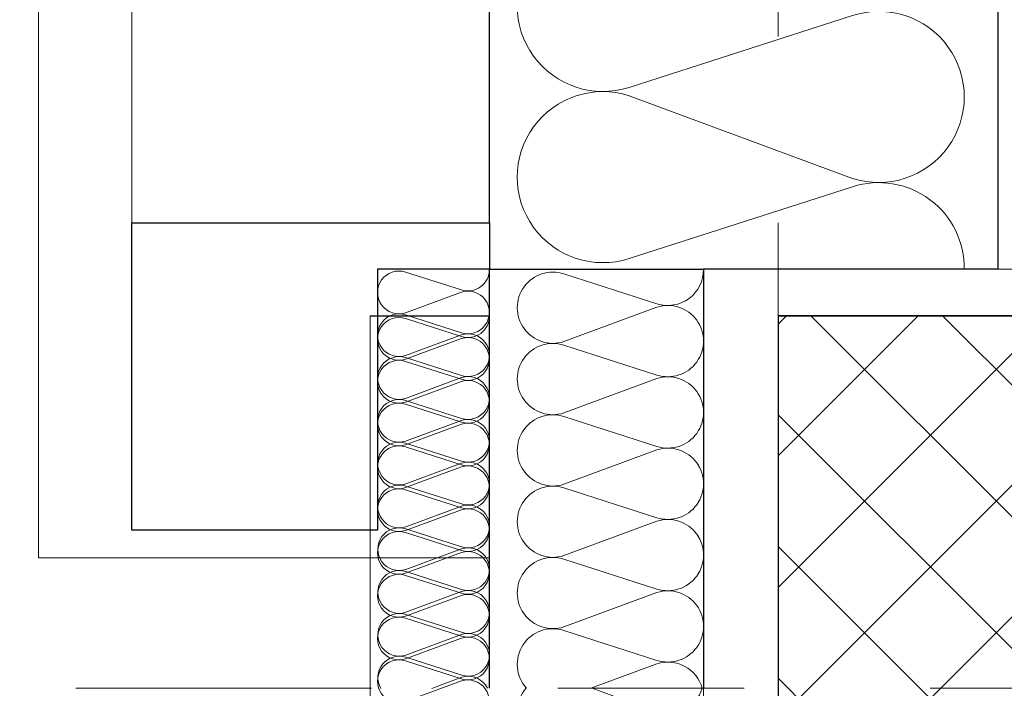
# Model space of a CAD drawing. Header units: metres. Extents: x -180 to 4, y -50 to 6.
# Tile 35 of 44: x -176.028 to -175.499, y -11.697 to -11.338. Entities that reach past the tile are written whole.
import ezdxf

# ---------------------------------------------------------------- set-up
doc = ezdxf.new("R2010")
doc.units = ezdxf.units.M
doc.header["$LTSCALE"] = 0.05
doc.header["$PDMODE"] = 1
doc.header["$PDSIZE"] = -2
doc.linetypes.add('Linienart-20', pattern=[2.116531, 1.058062, -1.058469])
doc.linetypes.add('Linienart-53', pattern=[5.291531, 3.175, -1.058062, 0.352704, -0.705764])
doc.layers.get('0').update_dxf_attribs({"lineweight": 25})
for name, color, linetype, lineweight, true_color in [('30 -33 Aussenwände- 3 Aussenstützen', 7, 'Continuous', 50, 0x0000dd), ('30 -33 Aussenwände- 7 Fassade_ Elemente', 7, 'Continuous', 9, 0x00aacc), ('30 -35 Decken- 1 Konstruktion-Träger- Stahlbeton', 7, 'Continuous', 13, 0x33aa00), ('70 -72 Beschriftung- 1 Beschriftung allgemein', 7, 'Continuous', 9, 0xff6633), ('70 -76 Bemaßung- 2 Allgemein', 7, 'Continuous', 5, 0x6666cc)]:
    doc.layers.add(name, color=color, linetype=linetype, lineweight=lineweight, true_color=true_color)
doc.layers.add('70 -71 Achsen- 1 Gebäudeachsen', color=7, linetype='Linienart-53', lineweight=18)
doc.layers.add('Keine', color=7, linetype='Continuous', lineweight=9)
doc.styles.add('Arial', font='arial.ttf')
doc.dimstyles.new('k+k 1_50', dxfattribs={"dimtxt": 0.160649, "dimasz": 0.05302, "dimexe": 0.05, "dimexo": 0.15, "dimgap": 0.01, "dimtad": 1, "dimdec": 3, "dimtxsty": 'Arial', "dimblk": 'VW_SLASH', "dimblk1": 'VW_SLASH', "dimblk2": 'VW_SLASH', "dimcen": 0, "dimdle": 0.05, "dimadec": 3, "dimazin": 0, "dimtfac": 0.75, "dimtdec": 3, "dimtix": 1, "dimtmove": 0, "dimatfit": 0, "dimldrblk": 'VW_SLASH-1', "dimfxl": 0.125, "dimfxlon": 1, "dimfrac": 2, "dimtolj": 1, "dimarcsym": 0})
doc.dimstyles.new('k+k_klein', dxfattribs={"dimtxt": 0.160649, "dimasz": 0.05302, "dimexe": 0.05, "dimexo": 0.15, "dimgap": 0.005, "dimtad": 1, "dimdec": 3, "dimtxsty": 'Arial', "dimblk": 'VW_SLASH-2', "dimblk1": 'VW_SLASH-2', "dimblk2": 'VW_SLASH-2', "dimcen": 0, "dimdle": 0.025, "dimadec": 3, "dimazin": 0, "dimtfac": 0.75, "dimtdec": 3, "dimtix": 1, "dimtmove": 0, "dimatfit": 0, "dimldrblk": 'VW_FILLEDARROW', "dimfxl": 0.1, "dimfxlon": 1, "dimfrac": 2, "dimtolj": 1, "dimarcsym": 0})

# ---------------------------------------------------------------- blocks, each defined once
blk = doc.blocks.new('Gruppe-594')
at = {"layer": '30 -33 Aussenwände- 7 Fassade_ Elemente', "lineweight": 9, "transparency": 33554687, "flags": 128}
for points in [[(0.2065, -4.10115, 1.372583), (0.2065, -4.01372), (0.0865, -4.05229, -1.372995), (0.0865, -3.96486)], [(0.2665, -4.15, 0.513088), (0.2065, -4.10565), (0.0865, -4.14421, -1.372995), (0.0865, -4.05679), (0.2065, -4.10115, 1.372583), (0.2065, -4.01372), (0.0865, -4.05229, -1.372995), (0.0865, -3.96486), (0.2065, -4.00922, 1.372583), (0.2065, -3.92179)]]:
    blk.add_lwpolyline(points, format="xyb", dxfattribs=at)
blk = doc.blocks.new('Gruppe-595')
at = {"layer": '30 -33 Aussenwände- 7 Fassade_ Elemente', "transparency": 33554687}
blk.add_blockref('Gruppe-594', (0, 0), dxfattribs=at)
blk = doc.blocks.new('Dämmung-16')
at = {"layer": '30 -33 Aussenwände- 7 Fassade_ Elemente', "color": 7, "transparency": 33554687}
blk.add_blockref('Gruppe-595', (0, 0), dxfattribs=at)
at = {"layer": '30 -33 Aussenwände- 7 Fassade_ Elemente', "color": 0, "flags": 1}
for tag in ['instanceID', 'prm0_value', 'prm1_value', 'prm2_value', 'prm3_value', 'prm4_value', 'prm5_value', 'prm6_value', 'IFC_UUID', 'prm0_name', 'prm0_type', 'prm1_name', 'prm1_type', 'prm2_name', 'prm2_type', 'prm3_name', 'prm3_type', 'prm4_name', 'prm4_type', 'prm5_name', 'prm5_type', 'prm6_name', 'prm6_type']:
    blk.add_attdef(tag, (-175.79827, -11.47204), '', height=0.00018, dxfattribs=at)
blk = doc.blocks.new('Gruppe-603')
at = {"layer": '30 -33 Aussenwände- 7 Fassade_ Elemente', "lineweight": 9, "transparency": 33554687, "flags": 128}
for points in [[(0.1015, -4.05304, 0.324435), (0.12286, -4.04606, 0.324435), (0.12286, -4.02359, 0.324435), (0.1015, -4.01661), (0.0515, -4.03268, -0.324488), (0.03014, -4.0257, -0.324488), (0.03014, -4.00323, -0.324488), (0.0515, -3.99625), (0.1015, -4.01474, 0.324435), (0.12286, -4.00776, 0.324435), (0.12286, -3.98529, 0.324435), (0.1015, -3.97831), (0.0515, -3.99438, -0.324488), (0.03014, -3.9874, -0.324488), (0.03014, -3.96493, -0.324488), (0.0515, -3.95795), (0.1015, -3.97643, 0.324435), (0.12286, -3.96945, 0.324435), (0.12286, -3.94699, 0.324435), (0.1015, -3.94001), (0.0515, -3.95608, -0.767984), (0.03146, -3.925)], [(0.12581, -3.925, -0.426772), (0.1015, -3.93813), (0.06598, -3.925)], [(0.1015, -4.12964, 1.372583), (0.1015, -4.09322), (0.0515, -4.10929, -1.372995), (0.0515, -4.07286), (0.1015, -4.09134, 1.372583), (0.1015, -4.05491), (0.0515, -4.07098, -1.372995), (0.0515, -4.03456), (0.1015, -4.05304, 1.372583), (0.1015, -4.01661), (0.0515, -4.03268, -1.372995), (0.0515, -3.99625), (0.1015, -4.01474, 1.372583), (0.1015, -3.97831), (0.0515, -3.99438, -1.372995), (0.0515, -3.95795)], [(0.1265, -4.15, 0.513088), (0.1015, -4.13152), (0.0515, -4.14759, -1.372995), (0.0515, -4.11116), (0.1015, -4.12964, 1.372583), (0.1015, -4.09322), (0.0515, -4.10929, -1.372995), (0.0515, -4.07286), (0.1015, -4.09134, 1.372583), (0.1015, -4.05491)]]:
    blk.add_lwpolyline(points, format="xyb", dxfattribs=at)
blk = doc.blocks.new('Gruppe-604')
at = {"layer": '30 -33 Aussenwände- 7 Fassade_ Elemente', "transparency": 33554687}
blk.add_blockref('Gruppe-603', (0, 0), dxfattribs=at)
blk = doc.blocks.new('Dämmung-19')
at = {"layer": '30 -33 Aussenwände- 7 Fassade_ Elemente', "color": 7, "transparency": 33554687}
blk.add_blockref('Gruppe-604', (0, 0), dxfattribs=at)
at = {"layer": '30 -33 Aussenwände- 7 Fassade_ Elemente', "color": 0, "flags": 1}
for tag in ['instanceID', 'prm0_value', 'prm1_value', 'prm2_value', 'prm3_value', 'prm4_value', 'prm5_value', 'prm6_value', 'IFC_UUID', 'prm0_name', 'prm0_type', 'prm1_name', 'prm1_type', 'prm2_name', 'prm2_type', 'prm3_name', 'prm3_type', 'prm4_name', 'prm4_type', 'prm5_name', 'prm5_type', 'prm6_name', 'prm6_type']:
    blk.add_attdef(tag, (-175.8042, -11.69704), '', height=0.00018, dxfattribs=at)
blk = doc.blocks.new('Gruppe-606')
at = {"layer": '30 -33 Aussenwände- 7 Fassade_ Elemente', "lineweight": 9, "transparency": 33554687, "flags": 128}
for points in [[(0.07161, -3.99989, 0.324435), (0.08443, -3.99572, 0.324435), (0.08444, -3.98223, 0.324435), (0.07163, -3.97804), (0.04162, -3.98766, -0.324488), (0.02881, -3.98346, -0.324488), (0.02882, -3.96998, -0.324488), (0.04164, -3.9658), (0.07163, -3.97691, 0.324435), (0.08445, -3.97273, 0.324435), (0.08446, -3.95925, 0.324435), (0.07165, -3.95506), (0.04164, -3.96467, -0.324488), (0.02883, -3.96048, -0.324488), (0.02884, -3.94699, -0.324488), (0.04166, -3.94282), (0.07165, -3.95393, 0.324435), (0.08447, -3.94975, 0.324435), (0.08448, -3.93627, 0.324435), (0.07167, -3.93207), (0.04166, -3.94169, -0.688254), (0.02823, -3.92496)], [(0.08554, -3.92501, -0.374705), (0.07167, -3.93095), (0.05557, -3.92498)], [(0.07151, -4.13778, 1.372583), (0.07153, -4.11593), (0.04152, -4.12554, -1.372995), (0.04154, -4.10369), (0.07153, -4.1148, 1.372583), (0.07154, -4.09294), (0.04154, -4.10256, -1.372995), (0.04155, -4.08071), (0.07154, -4.09182, 1.372583), (0.07156, -4.06996), (0.04155, -4.07958, -1.372995), (0.04157, -4.05773), (0.07156, -4.06884, 1.372583), (0.07158, -4.04698), (0.04157, -4.0566, -1.372995), (0.04159, -4.03474), (0.07158, -4.04586, 1.372583), (0.0716, -4.024), (0.04159, -4.03362, -1.372995), (0.04161, -4.01176), (0.0716, -4.02287, 1.372583), (0.07161, -4.00102), (0.04161, -4.01064, -1.372995), (0.04162, -3.98878), (0.07161, -3.99989, 1.372583), (0.07163, -3.97804), (0.04162, -3.98766, -1.372995), (0.04164, -3.9658), (0.07163, -3.97691, 1.372583), (0.07165, -3.95506), (0.04164, -3.96467, -1.372995), (0.04166, -3.94282)], [(0.0865, -4.15001, 0.513088), (0.07151, -4.13891), (0.0415, -4.14853, -1.372995), (0.04152, -4.12667), (0.07151, -4.13778, 1.372583), (0.07153, -4.11593), (0.04152, -4.12554, -1.372995), (0.04154, -4.10369), (0.07153, -4.1148, 1.372583), (0.07154, -4.09294)]]:
    blk.add_lwpolyline(points, format="xyb", dxfattribs=at)
blk = doc.blocks.new('Gruppe-607')
at = {"layer": '30 -33 Aussenwände- 7 Fassade_ Elemente', "transparency": 33554687}
blk.add_blockref('Gruppe-606', (0, 0), dxfattribs=at)
blk = doc.blocks.new('Dämmung-20')
at = {"layer": '30 -33 Aussenwände- 7 Fassade_ Elemente', "color": 7, "transparency": 33554687}
blk.add_blockref('Gruppe-607', (0, 0), dxfattribs=at)
at = {"layer": '30 -33 Aussenwände- 7 Fassade_ Elemente', "color": 0, "flags": 1}
for tag in ['instanceID', 'prm0_value', 'prm1_value', 'prm2_value', 'prm3_value', 'prm4_value', 'prm5_value', 'prm6_value', 'IFC_UUID', 'prm0_name', 'prm0_type', 'prm1_name', 'prm1_type', 'prm2_name', 'prm2_type', 'prm3_name', 'prm3_type', 'prm4_name', 'prm4_type', 'prm5_name', 'prm5_type', 'prm6_name', 'prm6_type']:
    blk.add_attdef(tag, (-175.84944, -11.69708), '', height=0.00018, dxfattribs=at)
blk = doc.blocks.new('Gruppe-608')
at = {"color": 255}
blk.add_wipeout([(-176.018, -11.69704), (-176.018, -8.69704), (-175.221, -8.69704), (-175.221, -11.69704)], dxfattribs=at).dxf.layer = '30 -33 Aussenwände- 7 Fassade_ Elemente'
blk.add_wipeout([(-175.776, -11.47204), (-175.428, -11.47204), (-175.428, -8.92204), (-175.776, -8.92204), (-175.776, -8.76704), (-176.018, -8.76704), (-176.018, -11.62704), (-175.776, -11.62704)], dxfattribs=at).dxf.layer = '30 -33 Aussenwände- 7 Fassade_ Elemente'
at = {"layer": '30 -33 Aussenwände- 7 Fassade_ Elemente', "flags": 128}
blk.add_lwpolyline([(-175.776, -11.47204), (-175.428, -11.47204), (-175.428, -8.92204), (-175.776, -8.92204), (-175.776, -8.76704), (-176.018, -8.76704), (-176.018, -11.62704), (-175.776, -11.62704)], close=True, dxfattribs=at)
at = {"color": 255}
blk.add_wipeout([(-175.968, -11.44704), (-175.968, -8.94704), (-175.776, -8.94704), (-175.776, -11.44704)], dxfattribs=at).dxf.layer = '30 -33 Aussenwände- 7 Fassade_ Elemente'
at = {"layer": '30 -33 Aussenwände- 7 Fassade_ Elemente', "flags": 128}
blk.add_lwpolyline([(-175.968, -11.44704), (-175.968, -8.94704), (-175.776, -8.94704), (-175.776, -11.44704)], close=True, dxfattribs=at)
at = {"color": 255, "lineweight": 25}
blk.add_wipeout([(-175.776, -11.69704), (-175.776, -8.69704), (-175.661, -8.69704), (-175.661, -8.92204), (-175.503, -8.92204), (-175.503, -11.47204), (-175.661, -11.47204), (-175.661, -11.69704)], dxfattribs=at).dxf.layer = '30 -33 Aussenwände- 7 Fassade_ Elemente'
at = {"layer": '30 -33 Aussenwände- 7 Fassade_ Elemente', "lineweight": 25}
blk.add_line((-175.776, -11.69704), (-175.776, -8.69704), dxfattribs=at)
at = {"layer": '30 -33 Aussenwände- 7 Fassade_ Elemente', "lineweight": 25, "flags": 128}
blk.add_lwpolyline([(-175.661, -8.69704), (-175.661, -8.92204), (-175.503, -8.92204), (-175.503, -11.47204), (-175.661, -11.47204), (-175.661, -11.69704)], dxfattribs=at)
at = {"layer": '30 -33 Aussenwände- 7 Fassade_ Elemente'}
blk.add_blockref('Dämmung-16', (-175.7875, -7.32204), dxfattribs=at)
at = {"color": 255, "lineweight": 25}
blk.add_wipeout([(-175.776, -11.69704), (-175.776, -11.47204), (-175.661, -11.47204), (-175.661, -11.69704)], dxfattribs=at).dxf.layer = '30 -33 Aussenwände- 7 Fassade_ Elemente'
at = {"layer": '30 -33 Aussenwände- 7 Fassade_ Elemente', "lineweight": 25, "flags": 128}
blk.add_lwpolyline([(-175.776, -11.69704), (-175.776, -11.47204), (-175.661, -11.47204), (-175.661, -11.69704)], dxfattribs=at)
at = {"layer": '30 -33 Aussenwände- 7 Fassade_ Elemente', "xscale": -1, "rotation": 180}
blk.add_blockref('Dämmung-19', (-175.7875, -15.62204), dxfattribs=at)
at = {"color": 255, "lineweight": 25}
blk.add_wipeout([(-175.776, -11.47204), (-175.836, -11.47204), (-175.836, -11.61204), (-175.968, -11.61204), (-175.968, -11.44704), (-175.776, -11.44704)], dxfattribs=at).dxf.layer = '30 -33 Aussenwände- 7 Fassade_ Elemente'
at = {"layer": '30 -33 Aussenwände- 7 Fassade_ Elemente', "lineweight": 25, "flags": 128}
blk.add_lwpolyline([(-175.776, -11.47204), (-175.836, -11.47204), (-175.836, -11.61204), (-175.968, -11.61204), (-175.968, -11.44704), (-175.776, -11.44704)], close=True, dxfattribs=at)
at = {"layer": '30 -33 Aussenwände- 7 Fassade_ Elemente', "xscale": -1, "rotation": 180}
blk.add_blockref('Dämmung-20', (-175.86252, -15.62204), dxfattribs=at)
blk = doc.blocks.new('Gruppe-683')
at = {"layer": '30 -33 Aussenwände- 7 Fassade_ Elemente', "lineweight": 9, "transparency": 33554687, "flags": 128}
for points in [[(0.1015, -3.99489, 0.324435), (0.12286, -3.98791, 0.324435), (0.12286, -3.96544, 0.324435), (0.1015, -3.95846), (0.0515, -3.97453, -0.324488), (0.03014, -3.96755, -0.324488), (0.03014, -3.94508, -0.324488), (0.0515, -3.9381), (0.1015, -3.95658, 0.324435), (0.12286, -3.9496, 0.324435), (0.12286, -3.92714, 0.324435), (0.1015, -3.92016), (0.0515, -3.93623, -0.324488), (0.03014, -3.92925, -0.324488), (0.03014, -3.90678, -0.324488), (0.0515, -3.8998), (0.1015, -3.91828, 0.324435), (0.12286, -3.9113, 0.324435), (0.12286, -3.88883, 0.324435), (0.1015, -3.88185), (0.0515, -3.89792, -0.760432), (0.03122, -3.86712)], [(0.12574, -3.86712, -0.422404), (0.1015, -3.87998), (0.06672, -3.86712)], [(0.1015, -4.1864, 1.372583), (0.1015, -4.14997), (0.0515, -4.16604, -1.372995), (0.0515, -4.12961), (0.1015, -4.1481, 1.372583), (0.1015, -4.11167), (0.0515, -4.12774, -1.372995), (0.0515, -4.09131), (0.1015, -4.10979, 1.372583), (0.1015, -4.07337), (0.0515, -4.08944, -1.372995), (0.0515, -4.05301), (0.1015, -4.07149, 1.372583), (0.1015, -4.03506), (0.0515, -4.05113, -1.372995), (0.0515, -4.01471), (0.1015, -4.03319, 1.372583), (0.1015, -3.99676), (0.0515, -4.01283, -1.372995), (0.0515, -3.9764), (0.1015, -3.99489, 1.372583), (0.1015, -3.95846), (0.0515, -3.97453, -1.372995), (0.0515, -3.9381), (0.1015, -3.95658, 1.372583), (0.1015, -3.92016), (0.0515, -3.93623, -1.372995), (0.0515, -3.8998)], [(0.1265, -4.20675, 0.513088), (0.1015, -4.18827), (0.0515, -4.20434, -1.372995), (0.0515, -4.16792), (0.1015, -4.1864, 1.372583), (0.1015, -4.14997), (0.0515, -4.16604, -1.372995), (0.0515, -4.12961), (0.1015, -4.1481, 1.372583), (0.1015, -4.11167)]]:
    blk.add_lwpolyline(points, format="xyb", dxfattribs=at)
blk = doc.blocks.new('Gruppe-684')
at = {"layer": '30 -33 Aussenwände- 7 Fassade_ Elemente', "transparency": 33554687}
blk.add_blockref('Gruppe-683', (0, 0), dxfattribs=at)
blk = doc.blocks.new('Dämmung-25')
at = {"layer": '30 -33 Aussenwände- 7 Fassade_ Elemente', "color": 7, "transparency": 33554687}
blk.add_blockref('Gruppe-684', (0, 0), dxfattribs=at)
at = {"layer": '30 -33 Aussenwände- 7 Fassade_ Elemente', "color": 0, "flags": 1}
for tag in ['prm0_value', 'prm1_value', 'prm2_value', 'prm3_value', 'prm4_value', 'prm5_value', 'prm6_value', 'IFC_UUID', 'instanceID', 'prm0_name', 'prm0_type', 'prm2_name', 'prm2_type', 'prm3_name', 'prm3_type', 'prm6_name', 'prm6_type', 'prm1_name', 'prm1_type', 'prm4_name', 'prm4_type', 'prm5_name', 'prm5_type']:
    blk.add_attdef(tag, (-175.80168, -12.03668), '', height=0.00018, dxfattribs=at)
blk = doc.blocks.new('Gruppe-689')
at = {"layer": '30 -33 Aussenwände- 7 Fassade_ Elemente', "lineweight": 9, "transparency": 33554687, "flags": 128}
for points in [[(0.0715, -3.82536, 0.324435), (0.08431, -3.82117, 0.324435), (0.08431, -3.80769, 0.324435), (0.0715, -3.8035), (0.0415, -3.81314, -0.324488), (0.02868, -3.80896, -0.324488), (0.02868, -3.79547, -0.324488), (0.0415, -3.79129), (0.0715, -3.80238, 0.324435), (0.08431, -3.79819, 0.324435), (0.08431, -3.78471, 0.324435), (0.0715, -3.78052), (0.0415, -3.79016, -0.324488), (0.02868, -3.78598, -0.324488), (0.02868, -3.77249, -0.324488), (0.0415, -3.76831), (0.0715, -3.7794, 0.324435), (0.08431, -3.77521, 0.324435), (0.08431, -3.76173, 0.324435), (0.0715, -3.75754), (0.0415, -3.76718, -0.324488), (0.02868, -3.76299, -0.324488), (0.02868, -3.74951, -0.324488), (0.0415, -3.74532), (0.0715, -3.75641, 0.603544), (0.08602, -3.74221)], [(0.0477, -3.74221), (0.0415, -3.7442, -0.252918), (0.03077, -3.74221)], [(0.0715, -4.28499, 1.372583), (0.0715, -4.26314), (0.0415, -4.27278, -1.372995), (0.0415, -4.25092), (0.0715, -4.26201, 1.372583), (0.0715, -4.24015), (0.0415, -4.2498, -1.372995), (0.0415, -4.22794), (0.0715, -4.23903, 1.372583), (0.0715, -4.21717), (0.0415, -4.22681, -1.372995), (0.0415, -4.20496), (0.0715, -4.21605, 1.372583), (0.0715, -4.19419), (0.0415, -4.20383, -1.372995), (0.0415, -4.18198), (0.0715, -4.19307, 1.372583), (0.0715, -4.17121), (0.0415, -4.18085, -1.372995), (0.0415, -4.15899), (0.0715, -4.17008, 1.372583), (0.0715, -4.14823), (0.0415, -4.15787, -1.372995), (0.0415, -4.13601), (0.0715, -4.1471, 1.372583), (0.0715, -4.12525), (0.0415, -4.13489, -1.372995), (0.0415, -4.11303), (0.0715, -4.12412, 1.372583), (0.0715, -4.10226), (0.0415, -4.11191, -1.372995), (0.0415, -4.09005), (0.0715, -4.10114, 1.372583), (0.0715, -4.07928), (0.0415, -4.08892, -1.372995), (0.0415, -4.06707), (0.0715, -4.07816, 1.372583), (0.0715, -4.0563), (0.0415, -4.06594, -1.372995), (0.0415, -4.04409), (0.0715, -4.05518, 1.372583), (0.0715, -4.03332), (0.0415, -4.04296, -1.372995), (0.0415, -4.0211), (0.0715, -4.03219, 1.372583), (0.0715, -4.01034), (0.0415, -4.01998, -1.372995), (0.0415, -3.99812), (0.0715, -4.00921, 1.372583), (0.0715, -3.98736), (0.0415, -3.997, -1.372995), (0.0415, -3.97514), (0.0715, -3.98623, 1.372583), (0.0715, -3.96437), (0.0415, -3.97402, -1.372995), (0.0415, -3.95216), (0.0715, -3.96325, 1.372583), (0.0715, -3.94139), (0.0415, -3.95103, -1.372995), (0.0415, -3.92918), (0.0715, -3.94027, 1.372583), (0.0715, -3.91841), (0.0415, -3.92805, -1.372995), (0.0415, -3.9062), (0.0715, -3.91729, 1.372583), (0.0715, -3.89543), (0.0415, -3.90507, -1.372995), (0.0415, -3.88321), (0.0715, -3.8943, 1.372583), (0.0715, -3.87245), (0.0415, -3.88209, -1.372995), (0.0415, -3.86023), (0.0715, -3.87132, 1.372583), (0.0715, -3.84947), (0.0415, -3.85911, -1.372995), (0.0415, -3.83725), (0.0715, -3.84834, 1.372583), (0.0715, -3.82648), (0.0415, -3.83613, -1.372995), (0.0415, -3.81427), (0.0715, -3.82536, 1.372583), (0.0715, -3.8035), (0.0415, -3.81314, -1.372995), (0.0415, -3.79129), (0.0715, -3.80238, 1.372583), (0.0715, -3.78052), (0.0415, -3.79016, -1.372995), (0.0415, -3.76831)], [(0.0865, -4.2972, 0.513088), (0.0715, -4.28612), (0.0415, -4.29576, -1.372995), (0.0415, -4.2739), (0.0715, -4.28499, 1.372583), (0.0715, -4.26314), (0.0415, -4.27278, -1.372995), (0.0415, -4.25092), (0.0715, -4.26201, 1.372583), (0.0715, -4.24015)]]:
    blk.add_lwpolyline(points, format="xyb", dxfattribs=at)
blk = doc.blocks.new('Gruppe-690')
at = {"layer": '30 -33 Aussenwände- 7 Fassade_ Elemente', "transparency": 33554687}
blk.add_blockref('Gruppe-689', (0, 0), dxfattribs=at)
blk = doc.blocks.new('Dämmung-27')
at = {"layer": '30 -33 Aussenwände- 7 Fassade_ Elemente', "color": 7, "transparency": 33554687}
blk.add_blockref('Gruppe-690', (0, 0), dxfattribs=at)
at = {"layer": '30 -33 Aussenwände- 7 Fassade_ Elemente', "color": 0, "flags": 1}
for tag in ['instanceID', 'prm0_value', 'prm1_value', 'prm2_value', 'prm3_value', 'prm4_value', 'prm5_value', 'prm6_value', 'IFC_UUID', 'prm0_name', 'prm0_type', 'prm1_name', 'prm1_type', 'prm2_name', 'prm2_type', 'prm3_name', 'prm3_type', 'prm4_name', 'prm4_type', 'prm5_name', 'prm5_type', 'prm6_name', 'prm6_type']:
    blk.add_attdef(tag, (-175.83871, -12.05204), '', height=0.00018, dxfattribs=at)
blk = doc.blocks.new('Gruppe-694')
at = {"layer": '30 -33 Aussenwände- 7 Fassade_ Elemente', "lineweight": 9}
for p, q in [((-175.84, -12.11604), (-175.84, -11.49704)), ((-175.84, -11.49704), (-175.776, -11.49704))]:
    blk.add_line(p, q, dxfattribs=at)
at = {"layer": '30 -33 Aussenwände- 7 Fassade_ Elemente', "lineweight": 25}
blk.add_line((-175.84, -11.49704), (-175.776, -11.49704), dxfattribs=at)
at = {"layer": '30 -33 Aussenwände- 7 Fassade_ Elemente', "lineweight": 9, "flags": 128}
blk.add_lwpolyline([(-175.446, -11.93704), (-175.661, -11.93688), (-175.661, -11.69704)], dxfattribs=at)
at = {"layer": '70 -72 Beschriftung- 1 Beschriftung allgemein', "flags": 128}
blk.add_lwpolyline([(-175.421, -11.89704), (-175.621, -11.89704), (-175.621, -11.49704)], dxfattribs=at)
at = {"layer": '30 -33 Aussenwände- 7 Fassade_ Elemente', "xscale": -1, "rotation": 180}
blk.add_blockref('Dämmung-27', (-175.8625, -15.79425), dxfattribs=at)
at = {"layer": '30 -33 Aussenwände- 7 Fassade_ Elemente'}
blk.add_blockref('Dämmung-25', (-175.7875, -7.82992), dxfattribs=at)
blk = doc.blocks.new('Gruppe-3989')
at = {"layer": '30 -33 Aussenwände- 3 Aussenstützen', "linetype": 'Continuous', "lineweight": 9, "transparency": 33554687}
for p, q in [((-175.421, -11.64704), (-175.421, -11.74704)), ((-175.471, -11.69704), (-175.371, -11.69704))]:
    blk.add_line(p, q, dxfattribs=at)
blk = doc.blocks.new('Gruppe-3990')
at = {"color": 255, "lineweight": 25, "transparency": 33554687}
blk.add_wipeout([(-175.221, -11.49704), (-175.621, -11.49704), (-175.621, -11.89704), (-175.221, -11.89704)], dxfattribs=at).dxf.layer = '30 -33 Aussenwände- 3 Aussenstützen'
at = {"layer": '30 -33 Aussenwände- 3 Aussenstützen', "linetype": 'Continuous', "lineweight": 9, "transparency": 33554687}
h = blk.add_hatch(dxfattribs=at)
h.set_pattern_fill('Beton 1mm SRF', style=0, pattern_type=2)
h.set_pattern_definition([(45, (0, 0), (0.03535534, -0.03535534), []), (-45, (0, 0), (0.03535534, 0.03535534), [])])
h.paths.add_polyline_path([(-175.221, -11.49704), (-175.621, -11.49704), (-175.621, -11.89704), (-175.221, -11.89704)])
at = {"layer": '30 -33 Aussenwände- 3 Aussenstützen', "lineweight": 25, "transparency": 33554687, "flags": 128}
blk.add_lwpolyline([(-175.221, -11.49704), (-175.621, -11.49704), (-175.621, -11.89704), (-175.221, -11.89704)], close=True, dxfattribs=at)
at = {"layer": '30 -33 Aussenwände- 3 Aussenstützen', "transparency": 33554687}
blk.add_blockref('Gruppe-3989', (0, 0), dxfattribs=at)
blk = doc.blocks.new('Gruppe-3991')
at = {"layer": '30 -33 Aussenwände- 3 Aussenstützen', "color": 7}
blk.add_blockref('Gruppe-3990', (0, 0), dxfattribs=at)
at = {"layer": '30 -33 Aussenwände- 3 Aussenstützen', "color": 0, "flags": 1}
for tag in ['instanceID', 'IFC_UUID']:
    blk.add_attdef(tag, (-175.621, -11.89704), '', height=0.00018, dxfattribs=at)
blk = doc.blocks.new('Gruppe-4630')
at = {"layer": '30 -35 Decken- 1 Konstruktion-Träger- Stahlbeton', "color": 7, "linetype": 'Linienart-20', "lineweight": 13, "transparency": 33554687}
blk.add_line((-175.621, -0.64704), (-175.621, -11.49704), dxfattribs=at)
at = {"layer": '30 -35 Decken- 1 Konstruktion-Träger- Stahlbeton', "color": 7, "linetype": 'Continuous', "lineweight": 35, "transparency": 33554687, "flags": 128}
blk.add_lwpolyline([(-175.221, -11.49704), (-175.621, -11.49704)], dxfattribs=at)
at = {"layer": '30 -35 Decken- 1 Konstruktion-Träger- Stahlbeton', "color": 0, "flags": 1}
for tag in ['instanceID', 'IFC_UUID']:
    blk.add_attdef(tag, (-175.621, -11.49704), '', height=0.00018, dxfattribs=at)
blk = doc.blocks.new('_02-OG2_Tragwerk (2D)')
at = {"layer": '30 -33 Aussenwände- 7 Fassade_ Elemente', "color": 7}
blk.add_blockref('Gruppe-608', (0, 0), dxfattribs=at)
blk.add_blockref('Gruppe-694', (0, 0), dxfattribs=at)
at = {"layer": '30 -33 Aussenwände- 3 Aussenstützen'}
blk.add_blockref('Gruppe-3991', (0, 0), dxfattribs=at)
at = {"layer": '30 -35 Decken- 1 Konstruktion-Träger- Stahlbeton'}
blk.add_blockref('Gruppe-4630', (0, 0), dxfattribs=at)
blk = doc.blocks.new('VW_SLASH')
at = {"color": 0, "linetype": 'ByBlock', "lineweight": -2, "transparency": 16777216}
blk.add_line((0.943, 0), (-1, 0), dxfattribs=at)
at = {"color": 0, "lineweight": 20, "transparency": 16777216, "flags": 128}
blk.add_lwpolyline([(0.5004, 0.5004), (-0.5004, -0.5004)], dxfattribs=at)
blk = doc.blocks.new('*D10561')
at = {"layer": '70 -76 Bemaßung- 2 Allgemein', "color": 0, "lineweight": -2}
for p, q in [((-176.018, -12.91904), (-176.018, -13.09404)), ((-175.428, -12.91904), (-175.428, -13.09404)), ((-175.48102, -13.04404), (-175.96498, -13.04404))]:
    blk.add_line(p, q, dxfattribs=at)
at = {"layer": 'Defpoints', "color": 0}
for p in [(-175.428, -11.47204), (-176.018, -11.65704), (-176.018, -13.04404)]:
    blk.add_point(p, dxfattribs=at)
at = {"layer": '70 -76 Bemaßung- 2 Allgemein', "color": 0, "lineweight": -2, "xscale": 0.05302001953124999, "yscale": 0.05302001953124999, "zscale": 0.05302001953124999, "rotation": 180}
blk.add_blockref('VW_SLASH', (-176.018, -13.04404), dxfattribs=at)
at = {"layer": '70 -76 Bemaßung- 2 Allgemein', "color": 0, "lineweight": -2, "xscale": 0.05302001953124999, "yscale": 0.05302001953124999, "zscale": 0.05302001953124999}
blk.add_blockref('VW_SLASH', (-175.428, -13.04404), dxfattribs=at)
at = {"layer": '70 -76 Bemaßung- 2 Allgemein', "color": 0, "insert": (-175.723, -12.98264), "char_height": 0.100689, "attachment_point": 5, "style": 'Arial'}
blk.add_mtext('\\A1;59', dxfattribs=at)
blk = doc.blocks.new('VW_SLASH-1')
at = {"color": 0, "linetype": 'ByBlock', "lineweight": -2, "transparency": 16777216}
blk.add_line((0.943, 0), (-1, 0), dxfattribs=at)
at = {"color": 0, "lineweight": 5, "transparency": 16777216, "flags": 128}
blk.add_lwpolyline([(0.5004, 0.5004), (-0.5004, -0.5004)], dxfattribs=at)
blk = doc.blocks.new('*D11030')
at = {"layer": '70 -76 Bemaßung- 2 Allgemein', "color": 0, "lineweight": -2}
for p, q in [((-177.643, -8.76704), (-177.818, -8.76704)), ((-177.768, -11.57402), (-177.768, -8.82006)), ((-177.643, -11.62704), (-177.818, -11.62704))]:
    blk.add_line(p, q, dxfattribs=at)
at = {"layer": 'Defpoints', "color": 0}
for p in [(-177.768, -8.76704), (-176.018, -8.76704), (-176.018, -11.62704)]:
    blk.add_point(p, dxfattribs=at)
at = {"layer": '70 -76 Bemaßung- 2 Allgemein', "color": 0, "lineweight": -2, "xscale": 0.05302001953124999, "yscale": 0.05302001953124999, "zscale": 0.05302001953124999}
for p, rotation in [((-177.768, -8.76704), 90), ((-177.768, -11.62704), 270)]:
    blk.add_blockref('VW_SLASH', p, dxfattribs=dict(at, rotation=rotation))
at = {"layer": '70 -76 Bemaßung- 2 Allgemein', "color": 0, "insert": (-177.83846, -10.19704), "char_height": 0.100689, "attachment_point": 5, "rotation": 90, "style": 'Arial'}
blk.add_mtext('\\A1;2,86', dxfattribs=at)
blk = doc.blocks.new('*D11031')
at = {"layer": '70 -76 Bemaßung- 2 Allgemein', "color": 0, "lineweight": -2}
for p, q in [((-177.768, -11.57402), (-177.768, -11.521)), ((-177.643, -11.62704), (-177.818, -11.62704)), ((-177.768, -11.69704), (-177.768, -11.62704)), ((-177.643, -11.69704), (-177.818, -11.69704)), ((-177.768, -11.75006), (-177.768, -11.80308))]:
    blk.add_line(p, q, dxfattribs=at)
at = {"layer": 'Defpoints', "color": 0}
for p in [(-177.768, -11.62704), (-176.018, -11.62704), (-177.268, -11.69704)]:
    blk.add_point(p, dxfattribs=at)
at = {"layer": '70 -76 Bemaßung- 2 Allgemein', "color": 0, "lineweight": -2, "xscale": 0.05302001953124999, "yscale": 0.05302001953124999, "zscale": 0.05302001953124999}
for p, rotation in [((-177.768, -11.62704), 270), ((-177.768, -11.69704), 90)]:
    blk.add_blockref('VW_SLASH', p, dxfattribs=dict(at, rotation=rotation))
at = {"layer": '70 -76 Bemaßung- 2 Allgemein', "color": 0, "insert": (-177.88334, -11.66204), "char_height": 0.100689, "attachment_point": 5, "rotation": 90, "style": 'Arial'}
blk.add_mtext('\\A1;7', dxfattribs=at)
blk = doc.blocks.new('VW_SLASH-2')
at = {"color": 0, "linetype": 'ByBlock', "lineweight": -2, "transparency": 16777216}
blk.add_line((0.4715, 0), (-1, 0), dxfattribs=at)
at = {"color": 0, "lineweight": 5, "transparency": 16777216, "flags": 128}
blk.add_lwpolyline([(0.5004, 0.5004), (-0.5004, -0.5004)], dxfattribs=at)
blk = doc.blocks.new('*D11373')
at = {"layer": '70 -76 Bemaßung- 2 Allgemein', "color": 0, "lineweight": -2}
for p, q in [((-176.018, -14.44404), (-176.018, -14.59404)), ((-175.421, -14.44404), (-175.421, -14.59404)), ((-175.47402, -14.54404), (-175.96498, -14.54404))]:
    blk.add_line(p, q, dxfattribs=at)
at = {"layer": 'Defpoints', "color": 0}
for p in [(-176.018, -11.64704), (-175.421, -11.69704), (-176.018, -14.54404)]:
    blk.add_point(p, dxfattribs=at)
at = {"layer": '70 -76 Bemaßung- 2 Allgemein', "color": 0, "lineweight": -2, "xscale": 0.05302001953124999, "yscale": 0.05302001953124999, "zscale": 0.05302001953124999, "rotation": 180}
blk.add_blockref('VW_SLASH-2', (-176.018, -14.54404), dxfattribs=at)
at = {"layer": '70 -76 Bemaßung- 2 Allgemein', "color": 0, "lineweight": -2, "xscale": 0.05302001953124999, "yscale": 0.05302001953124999, "zscale": 0.05302001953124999}
blk.add_blockref('VW_SLASH-2', (-175.421, -14.54404), dxfattribs=at)
at = {"layer": '70 -76 Bemaßung- 2 Allgemein', "color": 0, "insert": (-175.7195, -14.47171), "char_height": 0.1006887, "attachment_point": 5, "style": 'Arial'}
blk.add_mtext('\\A1;59\\S7^ ;', dxfattribs=at)
blk = doc.blocks.new('VW_FILLEDARROW')
at = {"linetype": 'Continuous', "lineweight": 0, "transparency": 16777216}
blk.add_hatch(color=0, dxfattribs=at).paths.add_polyline_path([(-2.8289, 0.758), (0, 0), (-2.8289, -0.758)])
at = {"color": 0, "lineweight": 5, "transparency": 16777216, "flags": 128}
blk.add_lwpolyline([(-2.8289, 0.758), (0, 0), (-2.8289, -0.758)], close=True, dxfattribs=at)
blk = doc.blocks.new('*D11377')
at = {"layer": '70 -76 Bemaßung- 2 Allgemein', "color": 0, "lineweight": -2}
for p, q in [((-176.018, -13.94404), (-176.018, -14.09404)), ((-175.84, -13.94404), (-175.84, -14.09404)), ((-175.89302, -14.04404), (-175.96498, -14.04404))]:
    blk.add_line(p, q, dxfattribs=at)
at = {"layer": 'Defpoints', "color": 0}
for p in [(-176.018, -11.64704), (-175.84, -12.11604), (-176.018, -14.04404)]:
    blk.add_point(p, dxfattribs=at)
at = {"layer": '70 -76 Bemaßung- 2 Allgemein', "color": 0, "lineweight": -2, "xscale": 0.05302001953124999, "yscale": 0.05302001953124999, "zscale": 0.05302001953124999, "rotation": 180}
blk.add_blockref('VW_SLASH-2', (-176.018, -14.04404), dxfattribs=at)
at = {"layer": '70 -76 Bemaßung- 2 Allgemein', "color": 0, "lineweight": -2, "xscale": 0.05302001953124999, "yscale": 0.05302001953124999, "zscale": 0.05302001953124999}
blk.add_blockref('VW_SLASH-2', (-175.84, -14.04404), dxfattribs=at)
at = {"layer": '70 -76 Bemaßung- 2 Allgemein', "color": 0, "insert": (-175.92943, -13.95308), "char_height": 0.1006887, "attachment_point": 5, "style": 'Arial'}
blk.add_mtext('\\A1;17\\S8^ ;', dxfattribs=at)
blk = doc.blocks.new('*D11394')
at = {"layer": '70 -76 Bemaßung- 2 Allgemein', "color": 0, "lineweight": -2}
for p, q in [((-175.621, -13.44404), (-175.621, -13.59404)), ((-175.421, -13.44404), (-175.421, -13.59404)), ((-175.47402, -13.54404), (-175.56798, -13.54404))]:
    blk.add_line(p, q, dxfattribs=at)
at = {"layer": 'Defpoints', "color": 0}
for p in [(-175.621, -11.69704), (-175.421, -11.69704), (-175.621, -13.54404)]:
    blk.add_point(p, dxfattribs=at)
at = {"layer": '70 -76 Bemaßung- 2 Allgemein', "color": 0, "lineweight": -2, "xscale": 0.05302001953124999, "yscale": 0.05302001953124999, "zscale": 0.05302001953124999, "rotation": 180}
blk.add_blockref('VW_SLASH-2', (-175.621, -13.54404), dxfattribs=at)
at = {"layer": '70 -76 Bemaßung- 2 Allgemein', "color": 0, "lineweight": -2, "xscale": 0.05302001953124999, "yscale": 0.05302001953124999, "zscale": 0.05302001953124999}
blk.add_blockref('VW_SLASH-2', (-175.421, -13.54404), dxfattribs=at)
at = {"layer": '70 -76 Bemaßung- 2 Allgemein', "color": 0, "insert": (-175.521, -13.48264), "char_height": 0.100689, "attachment_point": 5, "style": 'Arial'}
blk.add_mtext('\\A1;20', dxfattribs=at)
blk = doc.blocks.new('_Achsen (3D)')
at = {"layer": '70 -71 Achsen- 1 Gebäudeachsen', "transparency": 33554687}
blk.add_line((-179.668, -11.69704), (3.826, -11.69704), dxfattribs=at)
blk = doc.blocks.new('Gruppe-9763')
at = {"layer": '70 -76 Bemaßung- 2 Allgemein'}
dim = blk.add_linear_dim(base=(-176.018, -13.04404), p1=(-175.428, -11.47204), p2=(-176.018, -11.65704), text='59', dimstyle='k+k 1_50', override={"dimtxt": 0.100689, "dimgap": 0.01, "dimpost": '<>', "dimtxsty": 'Arial', "dimtmove": 2}, dxfattribs=at)
dim.commit()
dim.dimension.update_dxf_attribs({"geometry": '*D10561', "text_midpoint": (-175.723, -12.98264)})
blk = doc.blocks.new('Gruppe-9779')
at = {"layer": '70 -76 Bemaßung- 2 Allgemein'}
for base, p1, p2, text, override, picture, middle in [((-177.76799996, -8.76704198), (-176.01799996, -11.62704198), (-176.01799996, -8.76704198), '2,86', {"dimtxt": 0.100689, "dimgap": 0.01, "dimdec": 8, "dimpost": '<>', "dimtxsty": 'Arial', "dimtmove": 2}, '*D11030', (-177.8384635, -10.19704198)), ((-177.76799996, -11.62704198), (-177.26799996, -11.69704198), (-176.01799996, -11.62704198), '7', {"dimtxt": 0.100689, "dimgap": 0.01, "dimdec": 8, "dimpost": '<>', "dimtxsty": 'Arial', "dimtix": 0, "dimtmove": 2}, '*D11031', (-177.88334429, -11.66204198))]:
    dim = blk.add_linear_dim(base=base, p1=p1, p2=p2, angle=270, text=text, dimstyle='k+k 1_50', override=override, dxfattribs=at)
    dim.commit()
    dim.dimension.update_dxf_attribs({"geometry": picture, "text_midpoint": middle})
blk = doc.blocks.new('Gruppe-9805')
at = {"layer": '70 -76 Bemaßung- 2 Allgemein'}
dim = blk.add_linear_dim(base=(-176.01799996, -14.54404198), p1=(-175.42099996, -11.69704198), p2=(-176.01799996, -11.64704198), text='59\\S7^ ;', dimstyle='k+k_klein', override={"dimtxt": 0.100689, "dimgap": 0.005, "dimdec": 8, "dimpost": '<>', "dimtxsty": 'Arial', "dimtmove": 2}, dxfattribs=at)
dim.commit()
dim.dimension.update_dxf_attribs({"geometry": '*D11373', "text_midpoint": (-175.71949996, -14.47171483)})
blk = doc.blocks.new('Gruppe-9806')
at = {"layer": '70 -76 Bemaßung- 2 Allgemein'}
dim = blk.add_linear_dim(base=(-176.018, -14.04404), p1=(-175.84, -12.11604), p2=(-176.018, -11.64704), text='17\\S8^ ;', dimstyle='k+k_klein', override={"dimtxt": 0.100689, "dimgap": 0.01, "dimpost": '<>', "dimtxsty": 'Arial', "dimtmove": 2}, dxfattribs=at)
dim.commit()
dim.dimension.update_dxf_attribs({"geometry": '*D11377', "text_midpoint": (-175.92943, -13.95308), "dimtype": 160})
blk = doc.blocks.new('Gruppe-9807')
at = {"layer": '70 -76 Bemaßung- 2 Allgemein'}
dim = blk.add_linear_dim(base=(-175.621, -13.54404), p1=(-175.421, -11.69704), p2=(-175.621, -11.69704), text='20', dimstyle='k+k_klein', override={"dimtxt": 0.100689, "dimgap": 0.01, "dimpost": '<>', "dimtxsty": 'Arial', "dimtmove": 2}, dxfattribs=at)
dim.commit()
dim.dimension.update_dxf_attribs({"geometry": '*D11394', "text_midpoint": (-175.521, -13.48264)})
blk = doc.blocks.new('_OG2_2D Bemaßung_ Beschriftung (2D)')
at = {"layer": '70 -76 Bemaßung- 2 Allgemein'}
for name in ['Gruppe-9779', 'Gruppe-9807', 'Gruppe-9763', 'Gruppe-9806', 'Gruppe-9805']:
    blk.add_blockref(name, (0, 0), dxfattribs=at)

msp = doc.modelspace()

# ---------------------------------------------------------------- block references
at = {"layer": 'Keine', "color": 1}
msp.add_blockref('_02-OG2_Tragwerk (2D)', (0, 0), dxfattribs=at)

# ---------------------------------------------------------------- next in the draw order: block references
msp.add_blockref('_OG2_2D Bemaßung_ Beschriftung (2D)', (0, 0), dxfattribs=at)

# ---------------------------------------------------------------- next in the draw order: block references
msp.add_blockref('_Achsen (3D)', (0, 0), dxfattribs=at)

doc.saveas('drawing.dxf')
